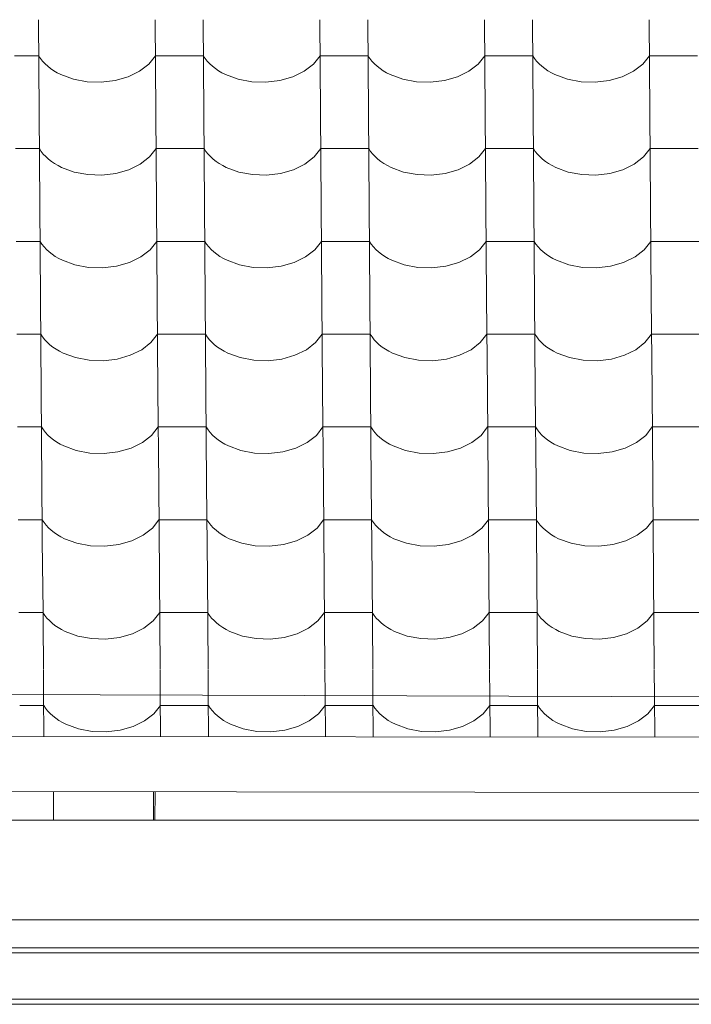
# Model space of a CAD drawing. Header units: millimetres. Extents: x -27785 to 104762, y -947 to 11132.
# Tile 4 of 146: x -20040 to -19367, y 6795 to 7782. Entities that reach past the tile are written whole.
import ezdxf

# ---------------------------------------------------------------- set-up
doc = ezdxf.new("R2010")
doc.units = ezdxf.units.MM
doc.header["$MEASUREMENT"] = 0
for name, color, linetype in [('POHLED JIŽNÍ_1_Bourané_Konstrukce - krov', 7, 'Continuous'), ('POHLED JIŽNÍ_1_Bourané_Konstrukce - nosné', 7, 'Continuous'), ('POHLED JIŽNÍ_1_Bourané_Konstrukce - střechy a skořepiny', 7, 'Continuous'), ('POHLED JIŽNÍ_1_Bourané_Konstrukce - římsy', 7, 'Continuous'), ('POHLED JIŽNÍ_1_Bourané_Výplně - Povrchové', 7, 'Continuous'), ('POHLED JIŽNÍ_1_Konstrukce - krov', 7, 'Continuous'), ('POHLED JIŽNÍ_1_Konstrukce - nosné', 7, 'Continuous')]:
    doc.layers.add(name, color=color, linetype=linetype)

# ---------------------------------------------------------------- blocks, each defined once
blk = doc.blocks.new('*X2', base_point=(-29303.7, -27473.93))
at = {"layer": 'POHLED JIŽNÍ_1_Bourané_Výplně - Povrchové', "color": 7, "linetype": 'Continuous', "lineweight": 13}
for p, q in [((-20021.48, 7782.18), (-20020.76, 7689.5)), ((-19904.52, 7782.18), (-19903.8, 7689.5)), ((-19856.49, 7782.18), (-19855.77, 7689.5)), ((-19739.53, 7782.18), (-19738.81, 7689.5)), ((-19691.49, 7782.18), (-19690.77, 7689.5)), ((-19574.53, 7782.18), (-19573.81, 7689.5)), ((-19526.5, 7782.18), (-19525.78, 7689.5)), ((-19409.54, 7782.18), (-19408.81, 7689.5)), ((-20021.2, 7746.02), (-20045.22, 7746.02)), ((-20021.2, 7746.02), (-20019.36, 7743.23)), ((-20019.36, 7743.23), (-20017.22, 7740.53)), ((-20017.22, 7740.53), (-20014.79, 7737.94)), ((-20014.79, 7737.94), (-20012.09, 7735.48)), ((-19920.1, 7730.46), (-19910.84, 7737.63)), ((-19910.84, 7737.63), (-19904.24, 7746.02)), ((-19880.22, 7746.02), (-19904.24, 7746.02)), ((-19856.21, 7746.02), (-19880.22, 7746.02)), ((-19856.21, 7746.02), (-19854.36, 7743.23)), ((-19854.36, 7743.23), (-19852.22, 7740.53)), ((-19852.22, 7740.53), (-19849.79, 7737.94)), ((-19849.79, 7737.94), (-19847.09, 7735.48)), ((-19755.1, 7730.46), (-19745.85, 7737.63)), ((-19745.85, 7737.63), (-19739.25, 7746.02)), ((-19715.23, 7746.02), (-19739.25, 7746.02)), ((-19691.21, 7746.02), (-19715.23, 7746.02)), ((-19691.21, 7746.02), (-19689.37, 7743.23)), ((-19689.37, 7743.23), (-19687.22, 7740.53)), ((-19687.22, 7740.53), (-19684.8, 7737.94)), ((-19684.8, 7737.94), (-19682.1, 7735.48)), ((-19590.11, 7730.46), (-19580.85, 7737.63)), ((-19580.85, 7737.63), (-19574.25, 7746.02)), ((-19550.23, 7746.02), (-19574.25, 7746.02)), ((-19526.22, 7746.02), (-19550.23, 7746.02)), ((-19526.22, 7746.02), (-19524.37, 7743.23)), ((-19524.37, 7743.23), (-19522.23, 7740.53)), ((-19522.23, 7740.53), (-19519.8, 7737.94)), ((-19519.8, 7737.94), (-19517.1, 7735.48)), ((-19425.11, 7730.46), (-19415.86, 7737.63)), ((-19415.86, 7737.63), (-19409.25, 7746.02)), ((-19385.24, 7746.02), (-19409.25, 7746.02)), ((-19361.22, 7746.02), (-19385.24, 7746.02)), ((-20012.09, 7735.48), (-20009.13, 7733.15)), ((-20009.13, 7733.15), (-20005.93, 7730.97)), ((-20005.93, 7730.97), (-20002.5, 7728.96)), ((-20002.5, 7728.96), (-19998.86, 7727.11)), ((-19998.86, 7727.11), (-19986.38, 7722.54)), ((-19931.53, 7724.87), (-19920.1, 7730.46)), ((-19847.09, 7735.48), (-19844.13, 7733.15)), ((-19844.13, 7733.15), (-19840.93, 7730.97)), ((-19840.93, 7730.97), (-19837.5, 7728.96)), ((-19837.5, 7728.96), (-19833.87, 7727.11)), ((-19833.87, 7727.11), (-19821.39, 7722.54)), ((-19766.54, 7724.87), (-19755.1, 7730.46)), ((-19682.1, 7735.48), (-19679.14, 7733.15)), ((-19679.14, 7733.15), (-19675.94, 7730.97)), ((-19675.94, 7730.97), (-19672.51, 7728.96)), ((-19672.51, 7728.96), (-19668.87, 7727.11)), ((-19668.87, 7727.11), (-19656.39, 7722.54)), ((-19601.54, 7724.87), (-19590.11, 7730.46)), ((-19517.1, 7735.48), (-19514.14, 7733.15)), ((-19514.14, 7733.15), (-19510.94, 7730.97)), ((-19510.94, 7730.97), (-19507.51, 7728.96)), ((-19507.51, 7728.96), (-19503.88, 7727.11)), ((-19503.88, 7727.11), (-19491.4, 7722.54)), ((-19436.54, 7724.87), (-19425.11, 7730.46)), ((-19986.38, 7722.54), (-19972.71, 7719.95)), ((-19972.71, 7719.95), (-19958.52, 7719.48)), ((-19958.52, 7719.48), (-19944.56, 7721.15)), ((-19944.56, 7721.15), (-19931.53, 7724.87)), ((-19821.39, 7722.54), (-19807.71, 7719.95)), ((-19807.71, 7719.95), (-19793.53, 7719.48)), ((-19793.53, 7719.48), (-19779.57, 7721.15)), ((-19779.57, 7721.15), (-19766.54, 7724.87)), ((-19656.39, 7722.54), (-19642.71, 7719.95)), ((-19642.71, 7719.95), (-19628.53, 7719.48)), ((-19628.53, 7719.48), (-19614.57, 7721.15)), ((-19614.57, 7721.15), (-19601.54, 7724.87)), ((-19491.4, 7722.54), (-19477.72, 7719.95)), ((-19477.72, 7719.95), (-19463.54, 7719.48)), ((-19463.54, 7719.48), (-19449.57, 7721.15)), ((-19449.57, 7721.15), (-19436.54, 7724.87)), ((-20020.76, 7689.17), (-20020.04, 7596.49)), ((-19903.8, 7689.17), (-19903.08, 7596.49)), ((-19855.77, 7689.17), (-19855.04, 7596.49)), ((-19738.8, 7689.17), (-19738.08, 7596.49)), ((-19690.77, 7689.17), (-19690.05, 7596.49)), ((-19573.81, 7689.17), (-19573.09, 7596.49)), ((-19525.77, 7689.17), (-19525.05, 7596.49)), ((-19408.81, 7689.17), (-19408.09, 7596.49)), ((-20020.48, 7653.01), (-20044.5, 7653.01)), ((-20020.48, 7653.01), (-20018.63, 7650.22)), ((-20018.63, 7650.22), (-20016.49, 7647.52)), ((-20016.49, 7647.52), (-20014.06, 7644.93)), ((-19910.12, 7644.62), (-19903.52, 7653.01)), ((-19879.5, 7653.01), (-19903.52, 7653.01)), ((-19855.48, 7653.01), (-19879.5, 7653.01)), ((-19855.48, 7653.01), (-19853.64, 7650.22)), ((-19853.64, 7650.22), (-19851.5, 7647.52)), ((-19851.5, 7647.52), (-19849.07, 7644.93)), ((-19745.12, 7644.62), (-19738.52, 7653.01)), ((-19714.5, 7653.01), (-19738.52, 7653.01)), ((-19690.49, 7653.01), (-19714.5, 7653.01)), ((-19690.49, 7653.01), (-19688.64, 7650.22)), ((-19688.64, 7650.22), (-19686.5, 7647.52)), ((-19686.5, 7647.52), (-19684.07, 7644.93)), ((-19580.13, 7644.62), (-19573.53, 7653.01)), ((-19549.51, 7653.01), (-19573.53, 7653.01)), ((-19525.49, 7653.01), (-19549.51, 7653.01)), ((-19525.49, 7653.01), (-19523.65, 7650.22)), ((-19523.65, 7650.22), (-19521.5, 7647.52)), ((-19521.5, 7647.52), (-19519.08, 7644.93)), ((-19415.13, 7644.62), (-19408.53, 7653.01)), ((-19384.51, 7653.01), (-19408.53, 7653.01)), ((-19360.5, 7653.01), (-19384.51, 7653.01)), ((-20014.06, 7644.93), (-20011.36, 7642.47)), ((-20011.36, 7642.47), (-20008.41, 7640.14)), ((-20008.41, 7640.14), (-20005.2, 7637.96)), ((-20005.2, 7637.96), (-20001.78, 7635.95)), ((-19919.37, 7637.45), (-19910.12, 7644.62)), ((-19849.07, 7644.93), (-19846.37, 7642.47)), ((-19846.37, 7642.47), (-19843.41, 7640.14)), ((-19843.41, 7640.14), (-19840.21, 7637.96)), ((-19840.21, 7637.96), (-19836.78, 7635.95)), ((-19754.38, 7637.45), (-19745.12, 7644.62)), ((-19684.07, 7644.93), (-19681.37, 7642.47)), ((-19681.37, 7642.47), (-19678.41, 7640.14)), ((-19678.41, 7640.14), (-19675.21, 7637.96)), ((-19675.21, 7637.96), (-19671.78, 7635.95)), ((-19589.38, 7637.45), (-19580.13, 7644.62)), ((-19519.08, 7644.93), (-19516.38, 7642.47)), ((-19516.38, 7642.47), (-19513.42, 7640.14)), ((-19513.42, 7640.14), (-19510.22, 7637.96)), ((-19510.22, 7637.96), (-19506.79, 7635.95)), ((-19424.39, 7637.45), (-19415.13, 7644.62)), ((-20001.78, 7635.95), (-19998.14, 7634.1)), ((-19998.14, 7634.1), (-19985.66, 7629.53)), ((-19985.66, 7629.53), (-19971.98, 7626.94)), ((-19957.8, 7626.47), (-19943.84, 7628.14)), ((-19943.84, 7628.14), (-19930.81, 7631.86)), ((-19930.81, 7631.86), (-19919.37, 7637.45)), ((-19836.78, 7635.95), (-19833.14, 7634.1)), ((-19833.14, 7634.1), (-19820.67, 7629.53)), ((-19820.67, 7629.53), (-19806.99, 7626.94)), ((-19792.8, 7626.47), (-19778.84, 7628.14)), ((-19778.84, 7628.14), (-19765.81, 7631.86)), ((-19765.81, 7631.86), (-19754.38, 7637.45)), ((-19671.78, 7635.95), (-19668.15, 7634.1)), ((-19668.15, 7634.1), (-19655.67, 7629.53)), ((-19655.67, 7629.53), (-19641.99, 7626.94)), ((-19627.81, 7626.47), (-19613.85, 7628.14)), ((-19613.85, 7628.14), (-19600.82, 7631.86)), ((-19600.82, 7631.86), (-19589.38, 7637.45)), ((-19506.79, 7635.95), (-19503.15, 7634.1)), ((-19503.15, 7634.1), (-19490.67, 7629.53)), ((-19490.67, 7629.53), (-19476.99, 7626.94)), ((-19462.81, 7626.47), (-19448.85, 7628.14)), ((-19448.85, 7628.14), (-19435.82, 7631.86)), ((-19435.82, 7631.86), (-19424.39, 7637.45)), ((-19971.98, 7626.94), (-19957.8, 7626.47)), ((-19806.99, 7626.94), (-19792.8, 7626.47)), ((-19641.99, 7626.94), (-19627.81, 7626.47)), ((-19476.99, 7626.94), (-19462.81, 7626.47)), ((-20020.04, 7596.16), (-20019.32, 7503.48)), ((-19903.08, 7596.16), (-19902.35, 7503.48)), ((-19855.04, 7596.16), (-19854.32, 7503.48)), ((-19738.08, 7596.16), (-19737.36, 7503.48)), ((-19690.05, 7596.16), (-19689.32, 7503.48)), ((-19573.08, 7596.16), (-19572.36, 7503.48)), ((-19525.05, 7596.16), (-19524.33, 7503.48)), ((-19408.09, 7596.16), (-19407.37, 7503.48)), ((-20019.76, 7560), (-20043.77, 7560)), ((-20019.76, 7560), (-20017.91, 7557.21)), ((-19909.4, 7551.62), (-19902.79, 7560)), ((-19878.78, 7560), (-19902.79, 7560)), ((-19854.76, 7560), (-19878.78, 7560)), ((-19854.76, 7560), (-19852.91, 7557.21)), ((-19744.4, 7551.62), (-19737.8, 7560)), ((-19713.78, 7560), (-19737.8, 7560)), ((-19689.76, 7560), (-19713.78, 7560)), ((-19689.76, 7560), (-19687.92, 7557.21)), ((-19579.41, 7551.62), (-19572.8, 7560)), ((-19548.79, 7560), (-19572.8, 7560)), ((-19524.77, 7560), (-19548.79, 7560)), ((-19524.77, 7560), (-19522.92, 7557.21)), ((-19414.41, 7551.62), (-19407.81, 7560)), ((-19383.79, 7560), (-19407.81, 7560)), ((-19359.77, 7560), (-19383.79, 7560)), ((-20017.91, 7557.21), (-20015.77, 7554.51)), ((-20015.77, 7554.51), (-20013.34, 7551.93)), ((-20013.34, 7551.93), (-20010.64, 7549.46)), ((-20010.64, 7549.46), (-20007.68, 7547.13)), ((-19918.65, 7544.44), (-19909.4, 7551.62)), ((-19852.91, 7557.21), (-19850.77, 7554.51)), ((-19850.77, 7554.51), (-19848.34, 7551.93)), ((-19848.34, 7551.93), (-19845.64, 7549.46)), ((-19845.64, 7549.46), (-19842.69, 7547.13)), ((-19753.66, 7544.44), (-19744.4, 7551.62)), ((-19687.92, 7557.21), (-19685.78, 7554.51)), ((-19685.78, 7554.51), (-19683.35, 7551.93)), ((-19683.35, 7551.93), (-19680.65, 7549.46)), ((-19680.65, 7549.46), (-19677.69, 7547.13)), ((-19588.66, 7544.44), (-19579.41, 7551.62)), ((-19522.92, 7557.21), (-19520.78, 7554.51)), ((-19520.78, 7554.51), (-19518.35, 7551.93)), ((-19518.35, 7551.93), (-19515.65, 7549.46)), ((-19515.65, 7549.46), (-19512.69, 7547.13)), ((-19423.66, 7544.44), (-19414.41, 7551.62)), ((-20007.68, 7547.13), (-20004.48, 7544.96)), ((-20004.48, 7544.96), (-20001.05, 7542.94)), ((-20001.05, 7542.94), (-19997.42, 7541.09)), ((-19997.42, 7541.09), (-19984.94, 7536.52)), ((-19930.08, 7538.85), (-19918.65, 7544.44)), ((-19842.69, 7547.13), (-19839.48, 7544.96)), ((-19839.48, 7544.96), (-19836.06, 7542.94)), ((-19836.06, 7542.94), (-19832.42, 7541.09)), ((-19832.42, 7541.09), (-19819.94, 7536.52)), ((-19765.09, 7538.85), (-19753.66, 7544.44)), ((-19677.69, 7547.13), (-19674.49, 7544.96)), ((-19674.49, 7544.96), (-19671.06, 7542.94)), ((-19671.06, 7542.94), (-19667.42, 7541.09)), ((-19667.42, 7541.09), (-19654.95, 7536.52)), ((-19600.09, 7538.85), (-19588.66, 7544.44)), ((-19512.69, 7547.13), (-19509.49, 7544.96)), ((-19509.49, 7544.96), (-19506.06, 7542.94)), ((-19506.06, 7542.94), (-19502.43, 7541.09)), ((-19502.43, 7541.09), (-19489.95, 7536.52)), ((-19435.1, 7538.85), (-19423.66, 7544.44)), ((-19984.94, 7536.52), (-19971.26, 7533.93)), ((-19971.26, 7533.93), (-19957.08, 7533.46)), ((-19957.08, 7533.46), (-19943.11, 7535.13)), ((-19943.11, 7535.13), (-19930.08, 7538.85)), ((-19819.94, 7536.52), (-19806.26, 7533.93)), ((-19806.26, 7533.93), (-19792.08, 7533.46)), ((-19792.08, 7533.46), (-19778.12, 7535.13)), ((-19778.12, 7535.13), (-19765.09, 7538.85)), ((-19654.95, 7536.52), (-19641.27, 7533.93)), ((-19641.27, 7533.93), (-19627.08, 7533.46)), ((-19627.08, 7533.46), (-19613.12, 7535.13)), ((-19613.12, 7535.13), (-19600.09, 7538.85)), ((-19489.95, 7536.52), (-19476.27, 7533.93)), ((-19476.27, 7533.93), (-19462.09, 7533.46)), ((-19462.09, 7533.46), (-19448.13, 7535.13)), ((-19448.13, 7535.13), (-19435.1, 7538.85)), ((-20019.31, 7503.15), (-20018.59, 7410.47)), ((-19902.35, 7503.15), (-19901.63, 7410.47)), ((-19854.32, 7503.15), (-19853.6, 7410.47)), ((-19737.36, 7503.15), (-19736.64, 7410.47)), ((-19689.32, 7503.15), (-19688.6, 7410.47)), ((-19572.36, 7503.15), (-19571.64, 7410.47)), ((-19524.33, 7503.15), (-19523.6, 7410.47)), ((-19407.36, 7503.15), (-19406.64, 7410.47)), ((-20019.03, 7466.99), (-20043.05, 7466.99)), ((-20019.03, 7466.99), (-20017.19, 7464.2)), ((-20017.19, 7464.2), (-20015.04, 7461.5)), ((-20015.04, 7461.5), (-20012.62, 7458.92)), ((-19908.67, 7458.61), (-19902.07, 7466.99)), ((-19878.05, 7466.99), (-19902.07, 7466.99)), ((-19854.04, 7466.99), (-19878.05, 7466.99)), ((-19854.04, 7466.99), (-19852.19, 7464.2)), ((-19852.19, 7464.2), (-19850.05, 7461.5)), ((-19850.05, 7461.5), (-19847.62, 7458.92)), ((-19743.68, 7458.61), (-19737.07, 7466.99)), ((-19713.06, 7466.99), (-19737.07, 7466.99)), ((-19689.04, 7466.99), (-19713.06, 7466.99)), ((-19689.04, 7466.99), (-19687.19, 7464.2)), ((-19687.19, 7464.2), (-19685.05, 7461.5)), ((-19685.05, 7461.5), (-19682.63, 7458.92)), ((-19578.68, 7458.61), (-19572.08, 7466.99)), ((-19548.06, 7466.99), (-19572.08, 7466.99)), ((-19524.04, 7466.99), (-19548.06, 7466.99)), ((-19524.04, 7466.99), (-19522.2, 7464.2)), ((-19522.2, 7464.2), (-19520.06, 7461.5)), ((-19520.06, 7461.5), (-19517.63, 7458.92)), ((-19413.69, 7458.61), (-19407.08, 7466.99)), ((-19383.07, 7466.99), (-19407.08, 7466.99)), ((-19359.05, 7466.99), (-19383.07, 7466.99)), ((-20012.62, 7458.92), (-20009.92, 7456.45)), ((-20009.92, 7456.45), (-20006.96, 7454.13)), ((-20006.96, 7454.13), (-20003.76, 7451.95)), ((-20003.76, 7451.95), (-20000.33, 7449.93)), ((-19929.36, 7445.84), (-19917.93, 7451.43)), ((-19917.93, 7451.43), (-19908.67, 7458.61)), ((-19847.62, 7458.92), (-19844.92, 7456.45)), ((-19844.92, 7456.45), (-19841.96, 7454.13)), ((-19841.96, 7454.13), (-19838.76, 7451.95)), ((-19838.76, 7451.95), (-19835.33, 7449.93)), ((-19764.36, 7445.84), (-19752.93, 7451.43)), ((-19752.93, 7451.43), (-19743.68, 7458.61)), ((-19682.63, 7458.92), (-19679.92, 7456.45)), ((-19679.92, 7456.45), (-19676.97, 7454.13)), ((-19676.97, 7454.13), (-19673.76, 7451.95)), ((-19673.76, 7451.95), (-19670.34, 7449.93)), ((-19599.37, 7445.84), (-19587.94, 7451.43)), ((-19587.94, 7451.43), (-19578.68, 7458.61)), ((-19517.63, 7458.92), (-19514.93, 7456.45)), ((-19514.93, 7456.45), (-19511.97, 7454.13)), ((-19511.97, 7454.13), (-19508.77, 7451.95)), ((-19508.77, 7451.95), (-19505.34, 7449.93)), ((-19434.37, 7445.84), (-19422.94, 7451.43)), ((-19422.94, 7451.43), (-19413.69, 7458.61)), ((-20000.33, 7449.93), (-19996.69, 7448.08)), ((-19996.69, 7448.08), (-19984.21, 7443.51)), ((-19984.21, 7443.51), (-19970.53, 7440.92)), ((-19970.53, 7440.92), (-19956.35, 7440.45)), ((-19956.35, 7440.45), (-19942.39, 7442.12)), ((-19942.39, 7442.12), (-19929.36, 7445.84)), ((-19835.33, 7449.93), (-19831.7, 7448.08)), ((-19831.7, 7448.08), (-19819.22, 7443.51)), ((-19819.22, 7443.51), (-19805.54, 7440.92)), ((-19805.54, 7440.92), (-19791.36, 7440.45)), ((-19791.36, 7440.45), (-19777.39, 7442.12)), ((-19777.39, 7442.12), (-19764.36, 7445.84)), ((-19670.34, 7449.93), (-19666.7, 7448.08)), ((-19666.7, 7448.08), (-19654.22, 7443.51)), ((-19654.22, 7443.51), (-19640.54, 7440.92)), ((-19640.54, 7440.92), (-19626.36, 7440.45)), ((-19626.36, 7440.45), (-19612.4, 7442.12)), ((-19612.4, 7442.12), (-19599.37, 7445.84)), ((-19505.34, 7449.93), (-19501.71, 7448.08)), ((-19501.71, 7448.08), (-19489.23, 7443.51)), ((-19489.23, 7443.51), (-19475.55, 7440.92)), ((-19475.55, 7440.92), (-19461.36, 7440.45)), ((-19461.36, 7440.45), (-19447.4, 7442.12)), ((-19447.4, 7442.12), (-19434.37, 7445.84)), ((-20018.59, 7410.14), (-20017.87, 7317.46)), ((-19901.63, 7410.14), (-19900.91, 7317.46)), ((-19853.59, 7410.14), (-19852.87, 7317.46)), ((-19736.63, 7410.14), (-19735.91, 7317.46)), ((-19688.6, 7410.14), (-19687.88, 7317.46)), ((-19571.64, 7410.14), (-19570.92, 7317.46)), ((-19523.6, 7410.14), (-19522.88, 7317.46)), ((-19406.64, 7410.14), (-19405.92, 7317.46)), ((-20018.31, 7373.98), (-20042.33, 7373.98)), ((-20018.31, 7373.98), (-20016.46, 7371.19)), ((-20016.46, 7371.19), (-20014.32, 7368.49)), ((-19907.95, 7365.6), (-19901.35, 7373.98)), ((-19877.33, 7373.98), (-19901.35, 7373.98)), ((-19853.31, 7373.98), (-19877.33, 7373.98)), ((-19853.31, 7373.98), (-19851.47, 7371.19)), ((-19851.47, 7371.19), (-19849.32, 7368.49)), ((-19742.95, 7365.6), (-19736.35, 7373.98)), ((-19712.33, 7373.98), (-19736.35, 7373.98)), ((-19688.32, 7373.98), (-19712.33, 7373.98)), ((-19688.32, 7373.98), (-19686.47, 7371.19)), ((-19686.47, 7371.19), (-19684.33, 7368.49)), ((-19577.96, 7365.6), (-19571.36, 7373.98)), ((-19547.34, 7373.98), (-19571.36, 7373.98)), ((-19523.32, 7373.98), (-19547.34, 7373.98)), ((-19523.32, 7373.98), (-19521.48, 7371.19)), ((-19521.48, 7371.19), (-19519.33, 7368.49)), ((-19412.96, 7365.6), (-19406.36, 7373.98)), ((-19382.34, 7373.98), (-19406.36, 7373.98)), ((-19358.33, 7373.98), (-19382.34, 7373.98)), ((-20014.32, 7368.49), (-20011.89, 7365.91)), ((-20011.89, 7365.91), (-20009.19, 7363.44)), ((-20009.19, 7363.44), (-20006.23, 7361.12)), ((-19917.2, 7358.43), (-19907.95, 7365.6)), ((-19849.32, 7368.49), (-19846.9, 7365.91)), ((-19846.9, 7365.91), (-19844.2, 7363.44)), ((-19844.2, 7363.44), (-19841.24, 7361.12)), ((-19752.21, 7358.43), (-19742.95, 7365.6)), ((-19684.33, 7368.49), (-19681.9, 7365.91)), ((-19681.9, 7365.91), (-19679.2, 7363.44)), ((-19679.2, 7363.44), (-19676.24, 7361.12)), ((-19587.21, 7358.43), (-19577.96, 7365.6)), ((-19519.33, 7368.49), (-19516.91, 7365.91)), ((-19516.91, 7365.91), (-19514.21, 7363.44)), ((-19514.21, 7363.44), (-19511.25, 7361.12)), ((-19422.22, 7358.43), (-19412.96, 7365.6)), ((-20006.23, 7361.12), (-20003.03, 7358.94)), ((-20003.03, 7358.94), (-19999.61, 7356.92)), ((-19999.61, 7356.92), (-19995.97, 7355.07)), ((-19995.97, 7355.07), (-19983.49, 7350.5)), ((-19941.67, 7349.11), (-19928.64, 7352.83)), ((-19928.64, 7352.83), (-19917.2, 7358.43)), ((-19841.24, 7361.12), (-19838.04, 7358.94)), ((-19838.04, 7358.94), (-19834.61, 7356.92)), ((-19834.61, 7356.92), (-19830.97, 7355.07)), ((-19830.97, 7355.07), (-19818.49, 7350.5)), ((-19776.67, 7349.11), (-19763.64, 7352.83)), ((-19763.64, 7352.83), (-19752.21, 7358.43)), ((-19676.24, 7361.12), (-19673.04, 7358.94)), ((-19673.04, 7358.94), (-19669.61, 7356.92)), ((-19669.61, 7356.92), (-19665.98, 7355.07)), ((-19665.98, 7355.07), (-19653.5, 7350.5)), ((-19611.68, 7349.11), (-19598.65, 7352.83)), ((-19598.65, 7352.83), (-19587.21, 7358.43)), ((-19511.25, 7361.12), (-19508.04, 7358.94)), ((-19508.04, 7358.94), (-19504.62, 7356.92)), ((-19504.62, 7356.92), (-19500.98, 7355.07)), ((-19500.98, 7355.07), (-19488.5, 7350.5)), ((-19446.68, 7349.11), (-19433.65, 7352.83)), ((-19433.65, 7352.83), (-19422.22, 7358.43)), ((-19983.49, 7350.5), (-19969.81, 7347.91)), ((-19969.81, 7347.91), (-19955.63, 7347.44)), ((-19955.63, 7347.44), (-19941.67, 7349.11)), ((-19818.49, 7350.5), (-19804.82, 7347.91)), ((-19804.82, 7347.91), (-19790.63, 7347.44)), ((-19790.63, 7347.44), (-19776.67, 7349.11)), ((-19653.5, 7350.5), (-19639.82, 7347.91)), ((-19639.82, 7347.91), (-19625.64, 7347.44)), ((-19625.64, 7347.44), (-19611.68, 7349.11)), ((-19488.5, 7350.5), (-19474.82, 7347.91)), ((-19474.82, 7347.91), (-19460.64, 7347.44)), ((-19460.64, 7347.44), (-19446.68, 7349.11)), ((-20017.87, 7317.13), (-20017.15, 7224.46)), ((-19900.9, 7317.13), (-19900.18, 7224.46)), ((-19852.87, 7317.13), (-19852.15, 7224.46)), ((-19735.91, 7317.13), (-19735.19, 7224.46)), ((-19687.87, 7317.13), (-19687.15, 7224.46)), ((-19570.91, 7317.13), (-19570.19, 7224.46)), ((-19522.88, 7317.13), (-19522.16, 7224.46)), ((-19405.92, 7317.13), (-19405.2, 7224.46)), ((-20017.59, 7280.97), (-20041.6, 7280.97)), ((-20017.59, 7280.97), (-20015.74, 7278.18)), ((-20015.74, 7278.18), (-20013.6, 7275.48)), ((-20013.6, 7275.48), (-20011.17, 7272.9)), ((-20011.17, 7272.9), (-20008.47, 7270.43)), ((-19916.48, 7265.42), (-19907.23, 7272.59)), ((-19907.23, 7272.59), (-19900.62, 7280.97)), ((-19876.61, 7280.97), (-19900.62, 7280.97)), ((-19852.59, 7280.97), (-19876.61, 7280.97)), ((-19852.59, 7280.97), (-19850.74, 7278.18)), ((-19850.74, 7278.18), (-19848.6, 7275.48)), ((-19848.6, 7275.48), (-19846.17, 7272.9)), ((-19846.17, 7272.9), (-19843.47, 7270.43)), ((-19751.48, 7265.42), (-19742.23, 7272.59)), ((-19742.23, 7272.59), (-19735.63, 7280.97)), ((-19711.61, 7280.97), (-19735.63, 7280.97)), ((-19687.59, 7280.97), (-19711.61, 7280.97)), ((-19687.59, 7280.97), (-19685.75, 7278.18)), ((-19685.75, 7278.18), (-19683.61, 7275.48)), ((-19683.61, 7275.48), (-19681.18, 7272.9)), ((-19681.18, 7272.9), (-19678.48, 7270.43)), ((-19586.49, 7265.42), (-19577.23, 7272.59)), ((-19577.23, 7272.59), (-19570.63, 7280.97)), ((-19546.61, 7280.97), (-19570.63, 7280.97)), ((-19522.6, 7280.97), (-19546.61, 7280.97)), ((-19522.6, 7280.97), (-19520.75, 7278.18)), ((-19520.75, 7278.18), (-19518.61, 7275.48)), ((-19518.61, 7275.48), (-19516.18, 7272.9)), ((-19516.18, 7272.9), (-19513.48, 7270.43)), ((-19421.49, 7265.42), (-19412.24, 7272.59)), ((-19412.24, 7272.59), (-19405.64, 7280.97)), ((-19381.62, 7280.97), (-19405.64, 7280.97)), ((-19357.6, 7280.97), (-19381.62, 7280.97)), ((-20008.47, 7270.43), (-20005.51, 7268.11)), ((-20005.51, 7268.11), (-20002.31, 7265.93)), ((-20002.31, 7265.93), (-19998.88, 7263.91)), ((-19998.88, 7263.91), (-19995.25, 7262.06)), ((-19927.91, 7259.83), (-19916.48, 7265.42)), ((-19843.47, 7270.43), (-19840.51, 7268.11)), ((-19840.51, 7268.11), (-19837.31, 7265.93)), ((-19837.31, 7265.93), (-19833.89, 7263.91)), ((-19833.89, 7263.91), (-19830.25, 7262.06)), ((-19762.92, 7259.83), (-19751.48, 7265.42)), ((-19678.48, 7270.43), (-19675.52, 7268.11)), ((-19675.52, 7268.11), (-19672.32, 7265.93)), ((-19672.32, 7265.93), (-19668.89, 7263.91)), ((-19668.89, 7263.91), (-19665.25, 7262.06)), ((-19597.92, 7259.83), (-19586.49, 7265.42)), ((-19513.48, 7270.43), (-19510.52, 7268.11)), ((-19510.52, 7268.11), (-19507.32, 7265.93)), ((-19507.32, 7265.93), (-19503.89, 7263.91)), ((-19503.89, 7263.91), (-19500.26, 7262.06)), ((-19432.93, 7259.83), (-19421.49, 7265.42)), ((-19995.25, 7262.06), (-19982.77, 7257.49)), ((-19982.77, 7257.49), (-19969.09, 7254.9)), ((-19969.09, 7254.9), (-19954.91, 7254.43)), ((-19954.91, 7254.43), (-19940.94, 7256.1)), ((-19940.94, 7256.1), (-19927.91, 7259.83)), ((-19830.25, 7262.06), (-19817.77, 7257.49)), ((-19817.77, 7257.49), (-19804.09, 7254.9)), ((-19804.09, 7254.9), (-19789.91, 7254.43)), ((-19789.91, 7254.43), (-19775.95, 7256.1)), ((-19775.95, 7256.1), (-19762.92, 7259.83)), ((-19665.25, 7262.06), (-19652.77, 7257.49)), ((-19652.77, 7257.49), (-19639.1, 7254.9)), ((-19639.1, 7254.9), (-19624.91, 7254.43)), ((-19624.91, 7254.43), (-19610.95, 7256.1)), ((-19610.95, 7256.1), (-19597.92, 7259.83)), ((-19500.26, 7262.06), (-19487.78, 7257.49)), ((-19487.78, 7257.49), (-19474.1, 7254.9)), ((-19474.1, 7254.9), (-19459.92, 7254.43)), ((-19459.92, 7254.43), (-19445.96, 7256.1)), ((-19445.96, 7256.1), (-19432.93, 7259.83)), ((-20017.14, 7224.12), (-20016.42, 7131.45)), ((-19900.18, 7224.12), (-19899.46, 7131.45)), ((-19852.15, 7224.12), (-19851.43, 7131.45)), ((-19735.19, 7224.12), (-19734.46, 7131.45)), ((-19687.15, 7224.12), (-19686.43, 7131.45)), ((-19570.19, 7224.12), (-19569.47, 7131.45)), ((-19522.16, 7224.12), (-19521.43, 7131.45)), ((-19405.19, 7224.12), (-19404.47, 7131.45)), ((-20016.86, 7187.96), (-20040.88, 7187.96)), ((-20016.86, 7187.96), (-20015.02, 7185.17)), ((-20015.02, 7185.17), (-20012.87, 7182.48)), ((-19906.5, 7179.58), (-19899.9, 7187.96)), ((-19875.88, 7187.96), (-19899.9, 7187.96)), ((-19851.87, 7187.96), (-19875.88, 7187.96)), ((-19851.87, 7187.96), (-19850.02, 7185.17)), ((-19850.02, 7185.17), (-19847.88, 7182.48)), ((-19741.51, 7179.58), (-19734.9, 7187.96)), ((-19710.89, 7187.96), (-19734.9, 7187.96)), ((-19686.87, 7187.96), (-19710.89, 7187.96)), ((-19686.87, 7187.96), (-19685.02, 7185.17)), ((-19685.02, 7185.17), (-19682.88, 7182.48)), ((-19576.51, 7179.58), (-19569.91, 7187.96)), ((-19545.89, 7187.96), (-19569.91, 7187.96)), ((-19521.87, 7187.96), (-19545.89, 7187.96)), ((-19521.87, 7187.96), (-19520.03, 7185.17)), ((-19520.03, 7185.17), (-19517.89, 7182.48)), ((-19411.51, 7179.58), (-19404.91, 7187.96)), ((-19380.89, 7187.96), (-19404.91, 7187.96)), ((-19356.88, 7187.96), (-19380.89, 7187.96)), ((-20012.87, 7182.48), (-20010.45, 7179.89)), ((-20010.45, 7179.89), (-20007.75, 7177.42)), ((-20007.75, 7177.42), (-20004.79, 7175.1)), ((-20004.79, 7175.1), (-20001.59, 7172.92)), ((-19915.76, 7172.41), (-19906.5, 7179.58)), ((-19847.88, 7182.48), (-19845.45, 7179.89)), ((-19845.45, 7179.89), (-19842.75, 7177.42)), ((-19842.75, 7177.42), (-19839.79, 7175.1)), ((-19839.79, 7175.1), (-19836.59, 7172.92)), ((-19750.76, 7172.41), (-19741.51, 7179.58)), ((-19682.88, 7182.48), (-19680.45, 7179.89)), ((-19680.45, 7179.89), (-19677.75, 7177.42)), ((-19677.75, 7177.42), (-19674.8, 7175.1)), ((-19674.8, 7175.1), (-19671.59, 7172.92)), ((-19585.76, 7172.41), (-19576.51, 7179.58)), ((-19517.89, 7182.48), (-19515.46, 7179.89)), ((-19515.46, 7179.89), (-19512.76, 7177.42)), ((-19512.76, 7177.42), (-19509.8, 7175.1)), ((-19509.8, 7175.1), (-19506.6, 7172.92)), ((-19420.77, 7172.41), (-19411.51, 7179.58)), ((-20001.59, 7172.92), (-19998.16, 7170.9)), ((-19998.16, 7170.9), (-19994.52, 7169.05)), ((-19994.52, 7169.05), (-19982.04, 7164.48)), ((-19982.04, 7164.48), (-19968.36, 7161.89)), ((-19940.22, 7163.09), (-19927.19, 7166.82)), ((-19927.19, 7166.82), (-19915.76, 7172.41)), ((-19836.59, 7172.92), (-19833.16, 7170.9)), ((-19833.16, 7170.9), (-19829.53, 7169.05)), ((-19829.53, 7169.05), (-19817.05, 7164.48)), ((-19817.05, 7164.48), (-19803.37, 7161.89)), ((-19775.22, 7163.09), (-19762.19, 7166.82)), ((-19762.19, 7166.82), (-19750.76, 7172.41)), ((-19671.59, 7172.92), (-19668.17, 7170.9)), ((-19668.17, 7170.9), (-19664.53, 7169.05)), ((-19664.53, 7169.05), (-19652.05, 7164.48)), ((-19652.05, 7164.48), (-19638.37, 7161.89)), ((-19610.23, 7163.09), (-19597.2, 7166.82)), ((-19597.2, 7166.82), (-19585.76, 7172.41)), ((-19506.6, 7172.92), (-19503.17, 7170.9)), ((-19503.17, 7170.9), (-19499.53, 7169.05)), ((-19499.53, 7169.05), (-19487.06, 7164.48)), ((-19487.06, 7164.48), (-19473.38, 7161.89)), ((-19445.23, 7163.09), (-19432.2, 7166.82)), ((-19432.2, 7166.82), (-19420.77, 7172.41)), ((-19968.36, 7161.89), (-19954.18, 7161.42)), ((-19954.18, 7161.42), (-19940.22, 7163.09)), ((-19803.37, 7161.89), (-19789.19, 7161.42)), ((-19789.19, 7161.42), (-19775.22, 7163.09)), ((-19638.37, 7161.89), (-19624.19, 7161.42)), ((-19624.19, 7161.42), (-19610.23, 7163.09)), ((-19473.38, 7161.89), (-19459.19, 7161.42)), ((-19459.19, 7161.42), (-19445.23, 7163.09)), ((-20016.42, 7131.11), (-20016.22, 7105.9)), ((-19899.46, 7131.11), (-19899.26, 7105.5)), ((-19851.42, 7131.11), (-19851.22, 7105.34)), ((-19734.46, 7131.11), (-19734.26, 7104.94)), ((-19686.43, 7131.11), (-19686.22, 7104.78)), ((-19569.47, 7131.11), (-19569.26, 7104.38)), ((-19521.43, 7131.11), (-19521.22, 7104.22)), ((-19404.47, 7131.11), (-19404.26, 7103.82))]:
    blk.add_line(p, q, dxfattribs=at)
blk = doc.blocks.new('*X6', base_point=(-29303.7, -27473.93))
at = {"layer": 'POHLED JIŽNÍ_1_Bourané_Výplně - Povrchové', "color": 7, "linetype": 'Continuous', "lineweight": 13}
for p, q in [((-20016.22, 7105.9), (-20015.9, 7063.9)), ((-19899.26, 7105.5), (-19898.93, 7063.75)), ((-19851.22, 7105.34), (-19850.9, 7063.69)), ((-19734.26, 7104.94), (-19733.94, 7063.54)), ((-19686.22, 7104.78), (-19685.9, 7063.48)), ((-20016.14, 7094.96), (-20040.16, 7094.96)), ((-20016.14, 7094.96), (-20014.29, 7092.16)), ((-19905.78, 7086.57), (-19899.18, 7094.96)), ((-19875.16, 7094.96), (-19899.18, 7094.96)), ((-19851.14, 7094.96), (-19875.16, 7094.96)), ((-19851.14, 7094.96), (-19849.3, 7092.16)), ((-19740.78, 7086.57), (-19734.18, 7094.96)), ((-19710.16, 7094.96), (-19734.18, 7094.96)), ((-19686.15, 7094.96), (-19710.16, 7094.96)), ((-19686.15, 7094.96), (-19684.3, 7092.16)), ((-19575.79, 7086.57), (-19569.18, 7094.96)), ((-19569.26, 7104.38), (-19568.94, 7063.33)), ((-19545.17, 7094.96), (-19569.18, 7094.96)), ((-19521.15, 7094.96), (-19545.17, 7094.96)), ((-19521.22, 7104.22), (-19520.9, 7063.27)), ((-19521.15, 7094.96), (-19519.3, 7092.16)), ((-19410.79, 7086.57), (-19404.19, 7094.96)), ((-19404.26, 7103.82), (-19403.94, 7063.12)), ((-19380.17, 7094.96), (-19404.19, 7094.96)), ((-19356.15, 7094.96), (-19380.17, 7094.96)), ((-20014.29, 7092.16), (-20012.15, 7089.47)), ((-20012.15, 7089.47), (-20009.72, 7086.88)), ((-20009.72, 7086.88), (-20007.02, 7084.42)), ((-19915.03, 7079.4), (-19905.78, 7086.57)), ((-19849.3, 7092.16), (-19847.15, 7089.47)), ((-19847.15, 7089.47), (-19844.73, 7086.88)), ((-19844.73, 7086.88), (-19842.03, 7084.42)), ((-19750.04, 7079.4), (-19740.78, 7086.57)), ((-19684.3, 7092.16), (-19682.16, 7089.47)), ((-19682.16, 7089.47), (-19679.73, 7086.88)), ((-19679.73, 7086.88), (-19677.03, 7084.42)), ((-19585.04, 7079.4), (-19575.79, 7086.57)), ((-19519.3, 7092.16), (-19517.16, 7089.47)), ((-19517.16, 7089.47), (-19514.73, 7086.88)), ((-19514.73, 7086.88), (-19512.03, 7084.42)), ((-19420.04, 7079.4), (-19410.79, 7086.57)), ((-20007.02, 7084.42), (-20004.06, 7082.09)), ((-20004.06, 7082.09), (-20000.86, 7079.91)), ((-20000.86, 7079.91), (-19997.43, 7077.89)), ((-19997.43, 7077.89), (-19993.8, 7076.04)), ((-19993.8, 7076.04), (-19981.32, 7071.47)), ((-19926.47, 7073.81), (-19915.03, 7079.4)), ((-19842.03, 7084.42), (-19839.07, 7082.09)), ((-19839.07, 7082.09), (-19835.87, 7079.91)), ((-19835.87, 7079.91), (-19832.44, 7077.89)), ((-19832.44, 7077.89), (-19828.8, 7076.04)), ((-19828.8, 7076.04), (-19816.32, 7071.47)), ((-19761.47, 7073.81), (-19750.04, 7079.4)), ((-19677.03, 7084.42), (-19674.07, 7082.09)), ((-19674.07, 7082.09), (-19670.87, 7079.91)), ((-19670.87, 7079.91), (-19667.44, 7077.89)), ((-19667.44, 7077.89), (-19663.81, 7076.04)), ((-19663.81, 7076.04), (-19651.33, 7071.47)), ((-19596.47, 7073.81), (-19585.04, 7079.4)), ((-19512.03, 7084.42), (-19509.08, 7082.09)), ((-19509.08, 7082.09), (-19505.87, 7079.91)), ((-19505.87, 7079.91), (-19502.45, 7077.89)), ((-19502.45, 7077.89), (-19498.81, 7076.04)), ((-19498.81, 7076.04), (-19486.33, 7071.47)), ((-19431.48, 7073.81), (-19420.04, 7079.4)), ((-19981.32, 7071.47), (-19967.64, 7068.88)), ((-19967.64, 7068.88), (-19953.46, 7068.41)), ((-19953.46, 7068.41), (-19939.5, 7070.08)), ((-19939.5, 7070.08), (-19926.47, 7073.81)), ((-19816.32, 7071.47), (-19802.64, 7068.88)), ((-19802.64, 7068.88), (-19788.46, 7068.41)), ((-19788.46, 7068.41), (-19774.5, 7070.08)), ((-19774.5, 7070.08), (-19761.47, 7073.81)), ((-19651.33, 7071.47), (-19637.65, 7068.88)), ((-19637.65, 7068.88), (-19623.47, 7068.41)), ((-19623.47, 7068.41), (-19609.5, 7070.08)), ((-19609.5, 7070.08), (-19596.47, 7073.81)), ((-19486.33, 7071.47), (-19472.65, 7068.88)), ((-19472.65, 7068.88), (-19458.47, 7068.41)), ((-19458.47, 7068.41), (-19444.51, 7070.08)), ((-19444.51, 7070.08), (-19431.48, 7073.81))]:
    blk.add_line(p, q, dxfattribs=at)

msp = doc.modelspace()

# ---------------------------------------------------------------- linework, layer by layer
at = {"layer": 'POHLED JIŽNÍ_1_Bourané_Konstrukce - krov', "color": 7, "linetype": 'Continuous', "lineweight": 13}
for p, q in [((-20478.36, 6980), (-339.44, 6980)), ((-20478.5, 6880), (-16089.52, 6880))]:
    msp.add_line(p, q, dxfattribs=at)
at = {"layer": 'POHLED JIŽNÍ_1_Bourané_Konstrukce - nosné', "color": 7, "linetype": 'Continuous', "lineweight": 13}
for p, q in [((-16089.52, 6846.86), (-20652.51, 6846.86)), ((-16089.52, 6795.41), (-20652.63, 6795.41))]:
    msp.add_line(p, q, dxfattribs=at)
at = {"layer": 'POHLED JIŽNÍ_1_Bourané_Konstrukce - střechy a skořepiny', "color": 7, "linetype": 'Continuous', "lineweight": 13}
for p, q in [((-193.22, 7038.55), (-20534.39, 7107.66)), ((-20534.91, 7064.57), (-193.22, 7038.55)), ((-20535.25, 7009.34), (-4414.21, 6988.73))]:
    msp.add_line(p, q, dxfattribs=at)
at = {"layer": 'POHLED JIŽNÍ_1_Bourané_Konstrukce - římsy', "color": 7, "linetype": 'Continuous', "lineweight": 13}
for p, q in [((-16089.52, 6852), (-20484.06, 6852)), ((-16089.52, 6800.55), (-20587.59, 6800.55))]:
    msp.add_line(p, q, dxfattribs=at)
at = {"layer": 'POHLED JIŽNÍ_1_Konstrukce - krov', "color": 7, "linetype": 'Continuous', "lineweight": 13}
for p, q in [((-20006.25, 7008.67), (-20006.25, 6980)), ((-19906.26, 6980), (-19906.26, 7008.54)), ((-19904.72, 6980), (-19904.32, 7008.53))]:
    msp.add_line(p, q, dxfattribs=at)

# ---------------------------------------------------------------- block references
at = {"layer": 'POHLED JIŽNÍ_1_Konstrukce - nosné', "color": 9, "linetype": 'Continuous', "lineweight": 13}
for name in ['*X2', '*X6']:
    msp.add_blockref(name, (-29303.7, -27473.93), dxfattribs=at)

doc.saveas('drawing.dxf')
